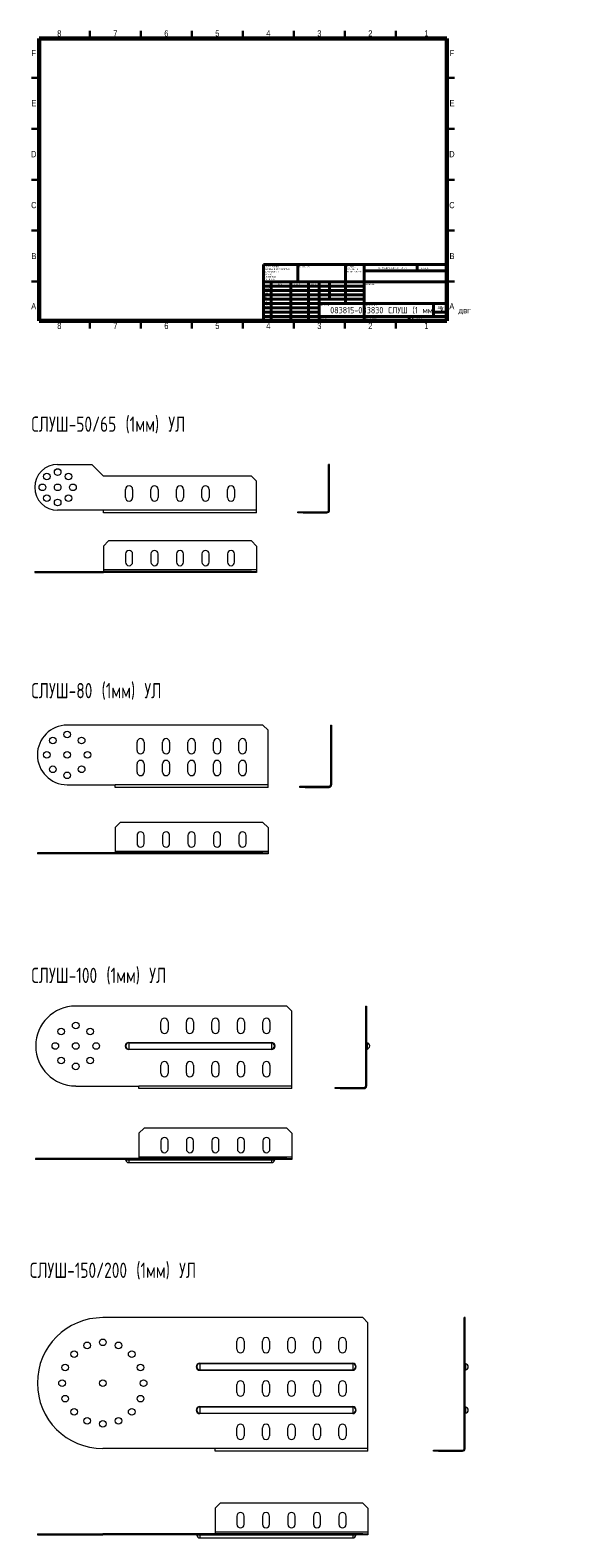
# Model space of a CAD drawing. Header units: millimetres. Extents: x 1 to 522, y -1184 to 295.
import ezdxf

# ---------------------------------------------------------------- set-up
doc = ezdxf.new("R2010")
doc.units = ezdxf.units.MM
doc.styles.add('SLDTEXTSTYLE0', font='TXT', dxfattribs={"width": 0.7, "bigfont": 'bigfont'})
doc.styles.add('SLDTEXTSTYLE1', font='TXT', dxfattribs={"width": 0.75, "bigfont": 'bigfont'})
doc.styles.add('SLDTEXTSTYLE2', font='TXT', dxfattribs={"width": 0.75})
doc.styles.add('SLDTEXTSTYLE3', font='TXT', dxfattribs={"width": 0.681818, "bigfont": 'bigfont'})

# ---------------------------------------------------------------- blocks, each defined once
blk = doc.blocks.new('SW_NOTE_0')
at = {"color": 0, "linetype": 'Continuous', "lineweight": 0, "char_height": 1.5, "attachment_point": 1, "style": 'SLDTEXTSTYLE1'}
for s, insert in [('\\M+18452\\M+18443\\M+1844C\\M+18440\\M+18444\\M+18449\\M+18453\\M+1845D', (0, 1.9)), ('\\M+18448\\M+18440\\M+18454\\M+18452\\M+18445\\M+1844E\\M+18457\\M+1845C \\M+18449', (0, -0.6)), ('\\M+1844F\\M+18452\\M+18453\\M+18451\\M+1845C\\M+18445 \\M+1844B\\M+18451\\M+1844F\\M+1844D\\M+1844B\\M+18449', (0, -3.1))]:
    blk.add_mtext(s, dxfattribs=dict(at, insert=insert))
blk = doc.blocks.new('SW_NOTE_1')
at = {"color": 0, "linetype": 'Continuous', "lineweight": 0, "char_height": 1.5, "attachment_point": 1, "style": 'SLDTEXTSTYLE1'}
for s, insert in [('\\M+18450\\M+1844F \\M+18454\\M+1844D\\M+1844F\\M+1844C\\M+18458\\M+18440\\M+1844E\\M+18449\\M+1845F:', (0, 1.9)), ('\\M+18451\\M+18440\\M+18448\\M+1844D\\M+18445\\M+18451\\M+1845C \\M+18442 \\M+1844D\\M+18449\\M+1844C\\M+1844C\\M+18449\\M+1844D\\M+18445\\M+18453\\M+18451\\M+18440\\M+18456', (0, -0.6)), ('\\M+18459\\M+18445\\M+18451\\M+1844F\\M+18456\\M+1844F\\M+18442\\M+18440\\M+18453\\M+1844F\\M+18452\\M+18453\\M+1845D:', (0, -3.1)), ('\\M+18444\\M+1844F\\M+18450\\M+18454\\M+18452\\M+1844B\\M+18449:', (0, -5.6)), ('\\M+1844C\\M+18449\\M+1844E\\M+18445\\M+1844A\\M+1844E\\M+1845C\\M+18445:', (1.7, -8.1)), ('\\M+18454\\M+18443\\M+1844C\\M+1844F\\M+18442\\M+1845C\\M+18445:', (1.7, -10.6))]:
    blk.add_mtext(s, dxfattribs=dict(at, insert=insert))

msp = doc.modelspace()

# ---------------------------------------------------------------- linework, layer by layer
at = {"color": 7, "linetype": 'Continuous', "lineweight": 60}
for p, q in [((10, 10), (10, 287)), ((10, 287), (410, 287)), ((410, 287), (410, 10)), ((410, 10), (10, 10))]:
    msp.add_line(p, q, dxfattribs=at)
at = {"color": 7, "linetype": 'Continuous', "lineweight": 30}
for p, q in [((60, 287), (60, 294.5)), ((110, 287), (110, 294.5)), ((160, 287), (160, 294.5)), ((210, 287), (210, 294.5)), ((210, 294.5), (210, 287)), ((260, 287), (260, 294.5)), ((310, 287), (310, 294.5)), ((360, 287), (360, 294.5)), ((10, 248.5), (2.5, 248.5)), ((410, 248.5), (417.5, 248.5)), ((10, 198.5), (2.5, 198.5)), ((410, 198.5), (417.5, 198.5)), ((10, 148.5), (2.5, 148.5)), ((2.5, 148.5), (10, 148.5)), ((410, 148.5), (417.5, 148.5)), ((417.5, 148.5), (410, 148.5)), ((10, 98.5), (2.5, 98.5)), ((410, 98.5), (417.5, 98.5)), ((10, 48.5), (2.5, 48.5)), ((410, 48.5), (417.5, 48.5)), ((60, 10), (60, 2.5)), ((110, 10), (110, 2.5)), ((160, 10), (160, 2.5)), ((210, 10), (210, 2.5)), ((210, 2.5), (210, 10)), ((260, 10), (260, 2.5)), ((310, 10), (310, 2.5)), ((360, 10), (360, 2.5))]:
    msp.add_line(p, q, dxfattribs=at)
at = {"color": 7, "linetype": 'Continuous', "lineweight": 40}
for p, q in [((230, 65.2), (410, 65.2)), ((230, 65.2), (230, 10)), ((263.8, 48.2), (263.8, 65.2)), ((310.6, 65.2), (310.6, 27)), ((328.8, 65.2), (328.8, 10)), ((380.8, 58.9), (380.8, 65.2)), ((410, 48.2), (230, 48.2)), ((237.8, 48.2), (237.8, 10)), ((257, 48.2), (257, 10)), ((274.4, 48.2), (274.4, 10)), ((284.6, 10), (284.6, 48.2)), ((295, 31.2), (295, 48.2)), ((410, 58.9), (328.8, 58.9)), ((328.8, 44), (230, 44)), ((328.8, 39.7), (230, 39.7)), ((328.8, 35.5), (230, 35.5)), ((328.8, 31.2), (230, 31.2)), ((284.6, 27), (230, 27)), ((284.6, 22.7), (230, 22.7)), ((284.6, 18.5), (230, 18.5)), ((284.6, 27), (410, 27)), ((397, 14.2), (397, 27)), ((410, 18.5), (397, 18.5)), ((230, 14.2), (410, 14.2)), ((373, 10), (373, 14.2))]:
    msp.add_line(p, q, dxfattribs=at)
at = {"color": 7, "linetype": 'Continuous', "lineweight": 15}
for p, q in [((28.3, -130.9), (61.8, -130.9)), ((61.8, -130.9), (73.3, -142.4)), ((294.9, -130.9), (293.9, -130.9)), ((293.9, -175.9), (293.9, -130.9)), ((294.9, -175.9), (294.9, -130.9)), ((218.3, -142.4), (73.3, -142.4)), ((223.3, -147.4), (218.3, -142.4)), ((223.3, -175.9), (223.3, -147.4)), ((94.8, -163.4), (94.8, -155.4)), ((101.8, -155.4), (101.8, -163.4)), ((119.8, -163.4), (119.8, -155.4)), ((126.8, -155.4), (126.8, -163.4)), ((144.8, -163.4), (144.8, -155.4)), ((151.8, -155.4), (151.8, -163.4)), ((169.8, -163.4), (169.8, -155.4)), ((176.8, -155.4), (176.8, -163.4)), ((194.8, -163.4), (194.8, -155.4)), ((201.8, -155.4), (201.8, -163.4)), ((73.3, -175.9), (28.3, -175.9)), ((223.3, -175.9), (73.3, -175.9)), ((73.3, -178.4), (73.3, -175.9)), ((223.3, -178.4), (223.3, -175.9)), ((263.9, -178.4), (263.9, -177.4)), ((263.9, -177.4), (268.9, -177.4)), ((268.9, -177.4), (268.9, -178.4)), ((268.9, -177.4), (292.4, -177.4)), ((292.4, -178.4), (292.4, -177.4)), ((294.9, -175.9), (293.9, -175.9)), ((223.3, -178.4), (73.3, -178.4)), ((268.9, -178.4), (263.9, -178.4)), ((268.9, -178.4), (292.4, -178.4)), ((78.3, -206), (73.3, -211)), ((218.3, -206), (78.3, -206)), ((223.3, -211), (218.3, -206)), ((73.3, -211), (73.3, -234.5)), ((94.8, -218.8), (94.8, -226.8)), ((101.8, -226.8), (101.8, -218.8)), ((119.8, -218.8), (119.8, -226.8)), ((126.8, -226.8), (126.8, -218.8)), ((144.8, -218.8), (144.8, -226.8)), ((151.8, -226.8), (151.8, -218.8)), ((169.8, -218.8), (169.8, -226.8)), ((176.8, -226.8), (176.8, -218.8)), ((194.8, -218.8), (194.8, -226.8)), ((201.8, -226.8), (201.8, -218.8)), ((223.3, -211), (223.3, -234.5)), ((5.8, -236), (5.8, -237)), ((5.8, -236), (28.3, -236)), ((28.3, -237), (28.3, -236)), ((28.3, -236), (61.8, -236)), ((61.8, -237), (61.8, -236)), ((61.8, -236), (73.3, -236)), ((223.3, -234.5), (73.3, -234.5)), ((73.3, -234.5), (73.3, -236)), ((73.3, -237), (73.3, -236)), ((218.3, -236), (73.3, -236)), ((218.3, -237), (218.3, -236)), ((218.3, -236), (223.3, -236)), ((223.3, -234.5), (223.3, -236)), ((223.3, -236), (223.3, -237)), ((5.8, -237), (28.3, -237)), ((28.3, -237), (61.8, -237)), ((61.8, -237), (73.3, -237)), ((218.3, -237), (73.3, -237)), ((223.3, -237), (218.3, -237)), ((229.6, -386.8), (37.6, -386.8)), ((234.6, -391.8), (229.6, -386.8)), ((234.6, -445.3), (234.6, -391.8)), ((295.9, -386.8), (296.9, -386.8)), ((295.9, -386.8), (295.9, -445.3)), ((296.9, -386.8), (296.9, -445.3)), ((106.1, -411.5), (106.1, -403.5)), ((113.1, -403.5), (113.1, -411.5)), ((131.1, -411.5), (131.1, -403.5)), ((138.1, -403.5), (138.1, -411.5)), ((156.1, -411.5), (156.1, -403.5)), ((163.1, -403.5), (163.1, -411.5)), ((181.1, -411.5), (181.1, -403.5)), ((188.1, -403.5), (188.1, -411.5)), ((206.1, -411.5), (206.1, -403.5)), ((213.1, -403.5), (213.1, -411.5)), ((106.1, -432.8), (106.1, -424.8)), ((113.1, -424.8), (113.1, -432.8)), ((131.1, -432.8), (131.1, -424.8)), ((138.1, -424.8), (138.1, -432.8)), ((156.1, -432.8), (156.1, -424.8)), ((163.1, -424.8), (163.1, -432.8)), ((181.1, -432.8), (181.1, -424.8)), ((188.1, -424.8), (188.1, -432.8)), ((206.1, -432.8), (206.1, -424.8)), ((213.1, -424.8), (213.1, -432.8)), ((37.6, -445.3), (84.6, -445.3)), ((234.6, -445.3), (84.6, -445.3)), ((84.6, -447.8), (84.6, -445.3)), ((234.6, -447.8), (84.6, -447.8)), ((234.6, -447.8), (234.6, -445.3)), ((265.9, -447.8), (265.9, -446.8)), ((265.9, -446.8), (270.9, -446.8)), ((270.9, -447.8), (265.9, -447.8)), ((270.9, -446.8), (270.9, -447.8)), ((270.9, -446.8), (294.4, -446.8)), ((270.9, -447.8), (294.4, -447.8)), ((294.4, -447.8), (294.4, -446.8)), ((295.9, -445.3), (296.9, -445.3)), ((89.6, -482.2), (84.6, -487.2)), ((84.6, -487.2), (84.6, -510.7)), ((229.6, -482.2), (89.6, -482.2)), ((234.6, -487.2), (229.6, -482.2)), ((234.6, -487.2), (234.6, -510.7)), ((106.1, -495), (106.1, -503)), ((113.1, -503), (113.1, -495)), ((131.1, -495), (131.1, -503)), ((138.1, -503), (138.1, -495)), ((156.1, -495), (156.1, -503)), ((163.1, -503), (163.1, -495)), ((181.1, -495), (181.1, -503)), ((188.1, -503), (188.1, -495)), ((206.1, -495), (206.1, -503)), ((213.1, -503), (213.1, -495)), ((8.4, -512.2), (8.4, -513.2)), ((37.6, -512.2), (8.4, -512.2)), ((37.6, -513.2), (8.4, -513.2)), ((37.6, -512.2), (37.6, -513.2)), ((229.6, -512.2), (37.6, -512.2)), ((229.6, -513.2), (37.6, -513.2)), ((234.6, -510.7), (84.6, -510.7)), ((84.6, -510.7), (84.6, -512.2)), ((229.6, -513.2), (229.6, -512.2)), ((229.6, -512.2), (234.6, -512.2)), ((234.6, -513.2), (229.6, -513.2)), ((234.6, -510.7), (234.6, -512.2)), ((234.6, -512.2), (234.6, -513.2)), ((253, -662.4), (46, -662.4)), ((258, -667.4), (253, -662.4)), ((330.3, -662.4), (331.3, -662.4)), ((330.3, -662.4), (330.3, -740.9)), ((331.3, -662.4), (331.3, -740.9)), ((129.5, -685.9), (129.5, -677.9)), ((136.5, -677.9), (136.5, -685.9)), ((154.5, -685.9), (154.5, -677.9)), ((161.5, -677.9), (161.5, -685.9)), ((179.5, -685.9), (179.5, -677.9)), ((186.5, -677.9), (186.5, -685.9)), ((204.5, -685.9), (204.5, -677.9)), ((211.5, -677.9), (211.5, -685.9)), ((229.5, -685.9), (229.5, -677.9)), ((236.5, -677.9), (236.5, -685.9)), ((258, -740.9), (258, -667.4)), ((98, -698.7), (98, -698.2)), ((98, -698.2), (238, -698.2)), ((98, -698.7), (98, -704.6)), ((238, -698.7), (98, -698.7)), ((98, -704.6), (238, -704.6)), ((98, -705.1), (98, -704.6)), ((238, -705.1), (98, -705.1)), ((238, -698.7), (238, -698.2)), ((238, -698.7), (238, -704.6)), ((238, -705.1), (238, -704.6)), ((331.7, -698.7), (331.7, -704.6)), ((129.5, -728.4), (129.5, -720.4)), ((136.5, -720.4), (136.5, -728.4)), ((154.5, -728.4), (154.5, -720.4)), ((161.5, -720.4), (161.5, -728.4)), ((179.5, -728.4), (179.5, -720.4)), ((186.5, -720.4), (186.5, -728.4)), ((204.5, -728.4), (204.5, -720.4)), ((211.5, -720.4), (211.5, -728.4)), ((229.5, -728.4), (229.5, -720.4)), ((236.5, -720.4), (236.5, -728.4)), ((46, -740.9), (108, -740.9)), ((258, -740.9), (108, -740.9)), ((108, -743.4), (108, -740.9)), ((258, -743.4), (108, -743.4)), ((258, -743.4), (258, -740.9)), ((300.3, -743.4), (300.3, -742.4)), ((300.3, -742.4), (305.3, -742.4)), ((305.3, -743.4), (300.3, -743.4)), ((305.3, -742.4), (305.3, -743.4)), ((305.3, -742.4), (328.8, -742.4)), ((305.3, -743.4), (328.8, -743.4)), ((328.8, -743.4), (328.8, -742.4)), ((330.3, -740.9), (331.3, -740.9)), ((113, -782.1), (108, -787.1)), ((253, -782.1), (113, -782.1)), ((258, -787.1), (253, -782.1)), ((108, -787.1), (108, -810.6)), ((129.5, -794.8), (129.5, -802.8)), ((136.5, -802.8), (136.5, -794.8)), ((154.5, -794.8), (154.5, -802.8)), ((161.5, -802.8), (161.5, -794.8)), ((179.5, -794.8), (179.5, -802.8)), ((186.5, -802.8), (186.5, -794.8)), ((204.5, -794.8), (204.5, -802.8)), ((211.5, -802.8), (211.5, -794.8)), ((229.5, -794.8), (229.5, -802.8)), ((236.5, -802.8), (236.5, -794.8)), ((258, -787.1), (258, -810.6)), ((6.7, -812.1), (6.7, -813.1)), ((46, -812.1), (6.7, -812.1)), ((46, -813.1), (6.7, -813.1)), ((46, -812.1), (46, -813.1)), ((253, -812.1), (46, -812.1)), ((253, -813.1), (46, -813.1)), ((98, -813.5), (95, -813.5)), ((98, -813.5), (98, -813.1)), ((238, -813.5), (98, -813.5)), ((98, -813.5), (98, -816.1)), ((258, -810.6), (108, -810.6)), ((108, -810.6), (108, -812.1)), ((238, -813.5), (238, -813.1)), ((240.9, -813.5), (238, -813.5)), ((238, -813.5), (238, -816.1)), ((253, -813.1), (253, -812.1)), ((253, -812.1), (258, -812.1)), ((258, -813.1), (253, -813.1)), ((258, -810.6), (258, -812.1)), ((258, -812.1), (258, -813.1)), ((98, -816.1), (238, -816.1)), ((327.6, -968.2), (72.6, -968.2)), ((332.6, -973.2), (327.6, -968.2)), ((332.6, -1096.7), (332.6, -973.2)), ((427.9, -968.2), (426.9, -968.2)), ((426.9, -1096.7), (426.9, -968.2)), ((427.9, -1096.7), (427.9, -968.2)), ((204.1, -999.2), (204.1, -991.2)), ((211.1, -991.2), (211.1, -999.2)), ((229.1, -999.2), (229.1, -991.2)), ((236.1, -991.2), (236.1, -999.2)), ((254.1, -999.2), (254.1, -991.2)), ((261.1, -991.2), (261.1, -999.2)), ((279.1, -999.2), (279.1, -991.2)), ((286.1, -991.2), (286.1, -999.2)), ((304.1, -999.2), (304.1, -991.2)), ((311.1, -991.2), (311.1, -999.2)), ((167.6, -1013.4), (167.6, -1012.9)), ((167.6, -1012.9), (317.6, -1012.9)), ((317.6, -1013.4), (167.6, -1013.4)), ((167.6, -1013.4), (167.6, -1019.4)), ((167.6, -1019.4), (317.6, -1019.4)), ((167.6, -1019.9), (167.6, -1019.4)), ((317.6, -1019.9), (167.6, -1019.9)), ((317.6, -1013.4), (317.6, -1012.9)), ((317.6, -1013.4), (317.6, -1019.4)), ((317.6, -1019.9), (317.6, -1019.4)), ((428.3, -1013.4), (428.3, -1019.4)), ((204.1, -1041.7), (204.1, -1033.7)), ((211.1, -1033.7), (211.1, -1041.7)), ((229.1, -1041.7), (229.1, -1033.7)), ((236.1, -1033.7), (236.1, -1041.7)), ((254.1, -1041.7), (254.1, -1033.7)), ((261.1, -1033.7), (261.1, -1041.7)), ((279.1, -1041.7), (279.1, -1033.7)), ((286.1, -1033.7), (286.1, -1041.7)), ((304.1, -1041.7), (304.1, -1033.7)), ((311.1, -1033.7), (311.1, -1041.7)), ((167.6, -1055.9), (167.6, -1055.4)), ((167.6, -1055.4), (317.6, -1055.4)), ((167.6, -1055.9), (167.6, -1061.9)), ((317.6, -1055.9), (167.6, -1055.9)), ((167.6, -1061.9), (317.6, -1061.9)), ((167.6, -1062.4), (167.6, -1061.9)), ((317.6, -1062.4), (167.6, -1062.4)), ((317.6, -1055.9), (317.6, -1055.4)), ((317.6, -1055.9), (317.6, -1061.9)), ((317.6, -1062.4), (317.6, -1061.9)), ((428.3, -1055.9), (428.3, -1061.9)), ((204.1, -1084.2), (204.1, -1076.2)), ((211.1, -1076.2), (211.1, -1084.2)), ((229.1, -1084.2), (229.1, -1076.2)), ((236.1, -1076.2), (236.1, -1084.2)), ((254.1, -1084.2), (254.1, -1076.2)), ((261.1, -1076.2), (261.1, -1084.2)), ((279.1, -1084.2), (279.1, -1076.2)), ((286.1, -1076.2), (286.1, -1084.2)), ((304.1, -1084.2), (304.1, -1076.2)), ((311.1, -1076.2), (311.1, -1084.2)), ((182.6, -1096.7), (72.6, -1096.7)), ((332.6, -1096.7), (182.6, -1096.7)), ((182.6, -1099.2), (182.6, -1096.7)), ((332.6, -1099.2), (182.6, -1099.2)), ((332.6, -1099.2), (332.6, -1096.7)), ((396.9, -1099.2), (396.9, -1098.2)), ((396.9, -1098.2), (401.9, -1098.2)), ((401.9, -1099.2), (396.9, -1099.2)), ((401.9, -1098.2), (401.9, -1099.2)), ((401.9, -1098.2), (425.4, -1098.2)), ((401.9, -1099.2), (425.4, -1099.2)), ((425.4, -1099.2), (425.4, -1098.2)), ((427.9, -1096.7), (426.9, -1096.7)), ((187.6, -1150.3), (182.6, -1155.3)), ((327.6, -1150.3), (187.6, -1150.3)), ((332.6, -1155.3), (327.6, -1150.3)), ((182.6, -1155.3), (182.6, -1178.8)), ((204.1, -1163), (204.1, -1171)), ((211.1, -1171), (211.1, -1163)), ((229.1, -1163), (229.1, -1171)), ((236.1, -1171), (236.1, -1163)), ((254.1, -1163), (254.1, -1171)), ((261.1, -1171), (261.1, -1163)), ((279.1, -1163), (279.1, -1171)), ((286.1, -1171), (286.1, -1163)), ((304.1, -1163), (304.1, -1171)), ((311.1, -1171), (311.1, -1163)), ((332.6, -1155.3), (332.6, -1178.8)), ((8.4, -1180.3), (8.4, -1181.3)), ((8.4, -1180.3), (72.6, -1180.3)), ((8.4, -1181.3), (72.6, -1181.3)), ((72.6, -1181.3), (72.6, -1180.3)), ((327.6, -1180.3), (72.6, -1180.3)), ((327.6, -1181.3), (72.6, -1181.3)), ((167.6, -1181.7), (164.7, -1181.7)), ((167.6, -1181.7), (167.6, -1181.3)), ((317.6, -1181.7), (167.6, -1181.7)), ((167.6, -1181.7), (167.6, -1184.3)), ((182.6, -1178.8), (182.6, -1180.3)), ((332.6, -1178.8), (182.6, -1178.8)), ((317.6, -1181.7), (317.6, -1181.3)), ((320.6, -1181.7), (317.6, -1181.7)), ((317.6, -1181.7), (317.6, -1184.3)), ((327.6, -1181.3), (327.6, -1180.3)), ((327.6, -1180.3), (332.6, -1180.3)), ((332.6, -1181.3), (327.6, -1181.3)), ((332.6, -1178.8), (332.6, -1180.3)), ((332.6, -1180.3), (332.6, -1181.3)), ((167.6, -1184.3), (317.6, -1184.3))]:
    msp.add_line(p, q, dxfattribs=at)
for centre in [(17.7, -142.8), (28.3, -138.4), (38.9, -142.8), (13.3, -153.4), (17.7, -164), (28.3, -153.4), (38.9, -164), (43.3, -153.4), (28.3, -168.4), (23.5, -401.9), (37.6, -396), (51.8, -401.9), (17.6, -416), (37.6, -416), (57.6, -416), (23.5, -430.1), (51.8, -430.1), (37.6, -436), (46, -681.6), (31.8, -687.5), (60.1, -687.5), (26, -701.6), (46, -701.6), (66, -701.6), (31.8, -715.8), (46, -721.6), (60.1, -715.8), (72.6, -992.4), (44.4, -1004.1), (57.3, -995.4), (87.9, -995.4), (100.9, -1004.1), (35.7, -1017.1), (109.6, -1017.1), (32.6, -1032.4), (72.6, -1032.4), (112.6, -1032.4), (35.7, -1047.7), (109.6, -1047.7), (44.4, -1060.7), (100.9, -1060.7), (57.3, -1069.4), (72.6, -1072.4), (87.9, -1069.4)]:
    msp.add_circle(centre, 3.25, dxfattribs=at)
for centre, radius, start, end in [((28.3, -153.4), 22.5, 90, 270), ((98.3, -155.4), 3.5, 0, 180), ((123.3, -155.4), 3.5, 0, 180), ((148.3, -155.4), 3.5, 0, 180), ((173.3, -155.4), 3.5, 0, 180), ((198.3, -155.4), 3.5, 0, 180), ((98.3, -163.4), 3.5, 180, 0), ((123.3, -163.4), 3.5, 180, 0), ((148.3, -163.4), 3.5, 180, 0), ((173.3, -163.4), 3.5, 180, 0), ((198.3, -163.4), 3.5, 180, 0), ((292.4, -175.9), 2.5, 270, 0), ((292.4, -175.9), 1.5, 270, 0), ((98.3, -218.8), 3.5, 0, 180), ((123.3, -218.8), 3.5, 0, 180), ((148.3, -218.8), 3.5, 0, 180), ((173.3, -218.8), 3.5, 0, 180), ((198.3, -218.8), 3.5, 0, 180), ((98.3, -226.8), 3.5, 180, 0), ((123.3, -226.8), 3.5, 180, 0), ((148.3, -226.8), 3.5, 180, 0), ((173.3, -226.8), 3.5, 180, 0), ((198.3, -226.8), 3.5, 180, 0), ((37.6, -416), 29.2, 90, 270), ((109.6, -403.5), 3.5, 0, 180), ((109.6, -411.5), 3.5, 180, 0), ((134.6, -403.5), 3.5, 0, 180), ((134.6, -411.5), 3.5, 180, 0), ((159.6, -403.5), 3.5, 360, 180), ((159.6, -411.5), 3.5, 180, 0), ((184.6, -403.5), 3.5, 0, 180), ((184.6, -411.5), 3.5, 180, 0), ((209.6, -403.5), 3.5, 0, 180), ((209.6, -411.5), 3.5, 180, 0), ((109.6, -424.8), 3.5, 0, 180), ((134.6, -424.8), 3.5, 0, 180), ((159.6, -424.8), 3.5, 360, 180), ((184.6, -424.8), 3.5, 0, 180), ((209.6, -424.8), 3.5, 0, 180), ((109.6, -432.8), 3.5, 180, 0), ((134.6, -432.8), 3.5, 180, 0), ((159.6, -432.8), 3.5, 180, 0), ((184.6, -432.8), 3.5, 180, 0), ((209.6, -432.8), 3.5, 180, 0), ((294.4, -445.3), 1.5, 270, 0), ((294.4, -445.3), 2.5, 270, 0), ((109.6, -495), 3.5, 0, 180), ((109.6, -503), 3.5, 180, 0), ((134.6, -495), 3.5, 0, 180), ((134.6, -503), 3.5, 180, 0), ((159.6, -495), 3.5, 0, 180), ((159.6, -503), 3.5, 180, 0), ((184.6, -495), 3.5, 0, 180), ((184.6, -503), 3.5, 180, 0), ((209.6, -495), 3.5, 0, 180), ((209.6, -503), 3.5, 180, 0), ((46, -701.6), 39.2, 90, 270), ((133, -677.9), 3.5, 0, 180), ((158, -677.9), 3.5, 0, 180), ((183, -677.9), 3.5, 360, 180), ((208, -677.9), 3.5, 0, 180), ((233, -677.9), 3.5, 0, 180), ((133, -685.9), 3.5, 180, 0), ((158, -685.9), 3.5, 180, 0), ((183, -685.9), 3.5, 180, 0), ((208, -685.9), 3.5, 180, 0), ((233, -685.9), 3.5, 180, 0), ((98, -701.6), 3.46, 90, 270), ((98, -701.6), 2.97, 90, 270), ((238, -701.6), 3.46, 270, 90), ((238, -701.6), 2.97, 270, 90), ((331.8, -698.2), 0.5, 180, 261.7868), ((331.8, -705.1), 0.5, 98.2132, 180), ((331.3, -701.6), 3, 278.2132, 81.7868), ((133, -720.4), 3.5, 0, 180), ((158, -720.4), 3.5, 360, 180), ((183, -720.4), 3.5, 360, 180), ((208, -720.4), 3.5, 0, 180), ((233, -720.4), 3.5, 0, 180), ((133, -728.4), 3.5, 180, 0), ((158, -728.4), 3.5, 180, 0), ((183, -728.4), 3.5, 180, 0), ((208, -728.4), 3.5, 180, 0), ((233, -728.4), 3.5, 180, 0), ((328.8, -740.9), 2.5, 270, 0), ((328.8, -740.9), 1.5, 270, 0), ((133, -794.8), 3.5, 0, 180), ((158, -794.8), 3.5, 0, 180), ((183, -794.8), 3.5, 0, 180), ((208, -794.8), 3.5, 0, 180), ((233, -794.8), 3.5, 0, 180), ((94.5, -813.6), 0.5, 8.2132, 90), ((98, -813.1), 3, 188.2132, 270), ((133, -802.8), 3.5, 180, 0), ((158, -802.8), 3.5, 180, 0), ((183, -802.8), 3.5, 180, 0), ((208, -802.8), 3.5, 180, 0), ((233, -802.8), 3.5, 180, 0), ((238, -813.1), 3, 270, 351.7868), ((241.4, -813.6), 0.5, 90, 171.7868), ((72.6, -1032.4), 64.2, 90, 270), ((207.6, -991.2), 3.5, 0, 180), ((232.6, -991.2), 3.5, 0, 180), ((257.6, -991.2), 3.5, 0, 180), ((282.6, -991.2), 3.5, 0, 180), ((307.6, -991.2), 3.5, 0, 180), ((207.6, -999.2), 3.5, 180, 0), ((232.6, -999.2), 3.5, 180, 0), ((257.6, -999.2), 3.5, 180, 0), ((282.6, -999.2), 3.5, 180, 0), ((307.6, -999.2), 3.5, 180, 0), ((167.6, -1016.4), 3.46, 90, 270), ((167.6, -1016.4), 2.97, 90, 270), ((317.6, -1016.4), 3.46, 270, 90), ((317.6, -1016.4), 2.97, 270, 90), ((428.4, -1012.9), 0.5, 180, 261.7868), ((428.4, -1019.9), 0.5, 98.2132, 180), ((427.9, -1016.4), 3, 278.2132, 81.7868), ((207.6, -1033.7), 3.5, 0, 180), ((232.6, -1033.7), 3.5, 0, 180), ((257.6, -1033.7), 3.5, 0, 180), ((282.6, -1033.7), 3.5, 0, 180), ((307.6, -1033.7), 3.5, 0, 180), ((207.6, -1041.7), 3.5, 180, 0), ((232.6, -1041.7), 3.5, 180, 0), ((257.6, -1041.7), 3.5, 180, 0), ((282.6, -1041.7), 3.5, 180, 0), ((307.6, -1041.7), 3.5, 180, 0), ((167.6, -1058.9), 3.46, 90, 270), ((167.6, -1058.9), 2.97, 90, 270), ((317.6, -1058.9), 3.46, 270, 90), ((317.6, -1058.9), 2.97, 270, 90), ((428.4, -1055.4), 0.5, 180, 261.7868), ((428.4, -1062.4), 0.5, 98.2132, 180), ((427.9, -1058.9), 3, 278.2132, 81.7868), ((207.6, -1076.2), 3.5, 0, 180), ((232.6, -1076.2), 3.5, 0, 180), ((257.6, -1076.2), 3.5, 0, 180), ((282.6, -1076.2), 3.5, 0, 180), ((307.6, -1076.2), 3.5, 0, 180), ((207.6, -1084.2), 3.5, 180, 0), ((232.6, -1084.2), 3.5, 180, 0), ((257.6, -1084.2), 3.5, 180, 0), ((282.6, -1084.2), 3.5, 180, 0), ((307.6, -1084.2), 3.5, 180, 0), ((425.4, -1096.7), 2.5, 270, 0), ((425.4, -1096.7), 1.5, 270, 0), ((207.6, -1163), 3.5, 0, 180), ((232.6, -1163), 3.5, 0, 180), ((257.6, -1163), 3.5, 0, 180), ((282.6, -1163), 3.5, 0, 180), ((307.6, -1163), 3.5, 0, 180), ((164.2, -1181.8), 0.5, 8.2132, 90), ((167.6, -1181.3), 3, 188.2132, 270), ((207.6, -1171), 3.5, 180, 0), ((232.6, -1171), 3.5, 180, 0), ((257.6, -1171), 3.5, 180, 0), ((282.6, -1171), 3.5, 180, 0), ((307.6, -1171), 3.5, 180, 0), ((317.6, -1181.3), 3, 270, 351.7868), ((321.1, -1181.8), 0.5, 90, 171.7868)]:
    msp.add_arc(centre, radius, start, end, dxfattribs=at)

# ---------------------------------------------------------------- block references
at = {"color": 7, "linetype": 'Continuous', "lineweight": 0}
for name, p in [('SW_NOTE_1', (230.6, 62)), ('SW_NOTE_0', (311.3, 62.1))]:
    msp.add_blockref(name, p, dxfattribs=at)

# ---------------------------------------------------------------- texts
for s, insert, char_height, attachment_point, style in [('8', (29.9, 295.1), 6.1, 2, 'SLDTEXTSTYLE2'), ('7', (84.9, 295.1), 6.1, 2, 'SLDTEXTSTYLE2'), ('6', (134.9, 295.1), 6.1, 2, 'SLDTEXTSTYLE2'), ('5', (184.9, 295.1), 6.1, 2, 'SLDTEXTSTYLE2'), ('4', (234.9, 295.1), 6.1, 2, 'SLDTEXTSTYLE2'), ('3', (284.9, 295.1), 6.1, 2, 'SLDTEXTSTYLE2'), ('2', (334.9, 295.1), 6.1, 2, 'SLDTEXTSTYLE2'), ('1', (389.9, 295.1), 6.1, 2, 'SLDTEXTSTYLE2'), ('F', (4.9, 275.9), 6.1, 2, 'SLDTEXTSTYLE2'), ('F', (414.9, 275.9), 6.1, 2, 'SLDTEXTSTYLE2'), ('E', (5, 226.6), 6.1, 2, 'SLDTEXTSTYLE2'), ('E', (415, 226.6), 6.1, 2, 'SLDTEXTSTYLE2'), ('D', (4.9, 176.6), 6.1, 2, 'SLDTEXTSTYLE2'), ('D', (414.9, 176.6), 6.1, 2, 'SLDTEXTSTYLE2'), ('C', (4.9, 126.6), 6.1, 2, 'SLDTEXTSTYLE2'), ('C', (414.9, 126.6), 6.1, 2, 'SLDTEXTSTYLE2'), ('B', (5, 76.6), 6.1, 2, 'SLDTEXTSTYLE2'), ('B', (415, 76.6), 6.1, 2, 'SLDTEXTSTYLE2'), ('\\M+1844F\\M+18441\\M+18451\\M+18440\\M+18441\\M+1844F\\M+18453\\M+1844B\\M+18440:', (264.4, 63.9), 1.5, 1, 'SLDTEXTSTYLE1'), ('\\M+1844E\\M+18445 \\M+1844D\\M+18440\\M+18452\\M+18459\\M+18453\\M+18440\\M+18441\\M+18449\\M+18451\\M+1844F\\M+18442\\M+18440\\M+18453\\M+1845D \\M+18458\\M+18445\\M+18451\\M+18453\\M+18445\\M+18447', (342.6, 62.5), 1.5, 1, 'SLDTEXTSTYLE1'), ('\\M+18451\\M+18445\\M+18444\\M+18440\\M+1844B\\M+18457\\M+18449\\M+18460', (383.3, 62.3), 1.5, 1, 'SLDTEXTSTYLE1'), ('\\M+18449\\M+1844D\\M+18460', (244.3, 46.5), 1.5, 1, 'SLDTEXTSTYLE1'), ('\\M+18450\\M+1844F\\M+18444\\M+18450\\M+18449\\M+18452\\M+1845D', (260, 46.6), 1.5, 1, 'SLDTEXTSTYLE1'), ('\\M+18444\\M+18440\\M+18453\\M+18440', (277.2, 46.6), 1.5, 1, 'SLDTEXTSTYLE1'), ('\\M+1844E\\M+18440\\M+18448\\M+18442\\M+18440\\M+1844E\\M+18449\\M+18445:', (330.1, 46.6), 1.5, 1, 'SLDTEXTSTYLE1'), ('\\M+18451\\M+18470\\M+18478\\M+18482\\M+18470\\M+18471.', (230.2, 42.4), 1.5, 1, 'SLDTEXTSTYLE1'), ('\\M+18450\\M+18482\\M+18480\\M+18472.', (230.4, 38.2), 1.5, 1, 'SLDTEXTSTYLE1'), ('\\M+18454\\M+18484\\M+18472.', (230.4, 34.1), 1.5, 1, 'SLDTEXTSTYLE1'), ('\\M+1844D\\M+18470\\M+1848A.', (230.5, 29.7), 1.5, 1, 'SLDTEXTSTYLE1'), ('A', (4.8, 27.4), 6.1, 2, 'SLDTEXTSTYLE2'), ('083815-083830 \\M+18452\\M+1844C\\M+18454\\M+18459 (1 \\M+1847D\\M+1847D) \\M+18454\\M+1844C  \\M+18474\\M+18472\\M+18473', (364.6, 23.6), 6.35, 2, 'SLDTEXTSTYLE1'), ('\\M+18453.\\M+1847B\\M+18480\\M+1847E\\M+18484\\M+18482', (230.7, 25.3), 1.5, 1, 'SLDTEXTSTYLE1'), ('\\M+1844D\\M+18440\\M+18453\\M+18445\\M+18451\\M+18449\\M+18440\\M+1844C:', (285.6, 26), 1.5, 1, 'SLDTEXTSTYLE1'), ('\\M+18458\\M+18445\\M+18451\\M+18453\\M+18445\\M+18447 \\M+18782:', (330.4, 26), 1.5, 1, 'SLDTEXTSTYLE1'), ('A3', (400.9, 24.4), 2.91, 1, 'SLDTEXTSTYLE2'), ('A', (414.8, 27.4), 6.1, 2, 'SLDTEXTSTYLE2'), ('8', (29.9, 8.1), 6.1, 2, 'SLDTEXTSTYLE2'), ('7', (84.9, 8.1), 6.1, 2, 'SLDTEXTSTYLE2'), ('6', (134.9, 8.1), 6.1, 2, 'SLDTEXTSTYLE2'), ('5', (184.9, 8.1), 6.1, 2, 'SLDTEXTSTYLE2'), ('4', (234.9, 8.1), 6.1, 2, 'SLDTEXTSTYLE2'), ('3', (284.9, 8.1), 6.1, 2, 'SLDTEXTSTYLE2'), ('\\M+1844D\\M+18440\\M+18452\\M+18452\\M+18440:', (285.6, 12.9), 1.499, 1, 'SLDTEXTSTYLE1'), ('\\M+1844D\\M+18440\\M+18452\\M+18459\\M+18453\\M+18440\\M+18441:1:1', (330.1, 12.9), 1.5, 1, 'SLDTEXTSTYLE1'), ('2', (334.9, 8.1), 6.1, 2, 'SLDTEXTSTYLE2'), ('\\M+1844C\\M+18449\\M+18452\\M+18453 1 \\M+18449\\M+18448 1', (374.5, 12.9), 1.5, 1, 'SLDTEXTSTYLE3'), ('1', (389.9, 8.1), 6.1, 2, 'SLDTEXTSTYLE2'), ('\\M+18452\\M+1844C\\M+18454\\M+18459-50/65 (1\\M+1847D\\M+1847D) \\M+18454\\M+1844C', (2.5, -83.9), 15, 1, 'SLDTEXTSTYLE0'), ('\\M+18452\\M+1844C\\M+18454\\M+18459-80 (1\\M+1847D\\M+1847D) \\M+18454\\M+1844C', (2.5, -345.4), 15, 1, 'SLDTEXTSTYLE0'), ('\\M+18452\\M+1844C\\M+18454\\M+18459-100 (1\\M+1847D\\M+1847D) \\M+18454\\M+1844C', (2.5, -624.8), 15, 1, 'SLDTEXTSTYLE0'), ('\\M+18452\\M+1844C\\M+18454\\M+18459-150/200 (1\\M+1847D\\M+1847D) \\M+18454\\M+1844C', (1, -914.2), 15, 1, 'SLDTEXTSTYLE0')]:
    msp.add_mtext(s, dxfattribs=dict(at, insert=insert, char_height=char_height, attachment_point=attachment_point, style=style))

doc.saveas('drawing.dxf')
